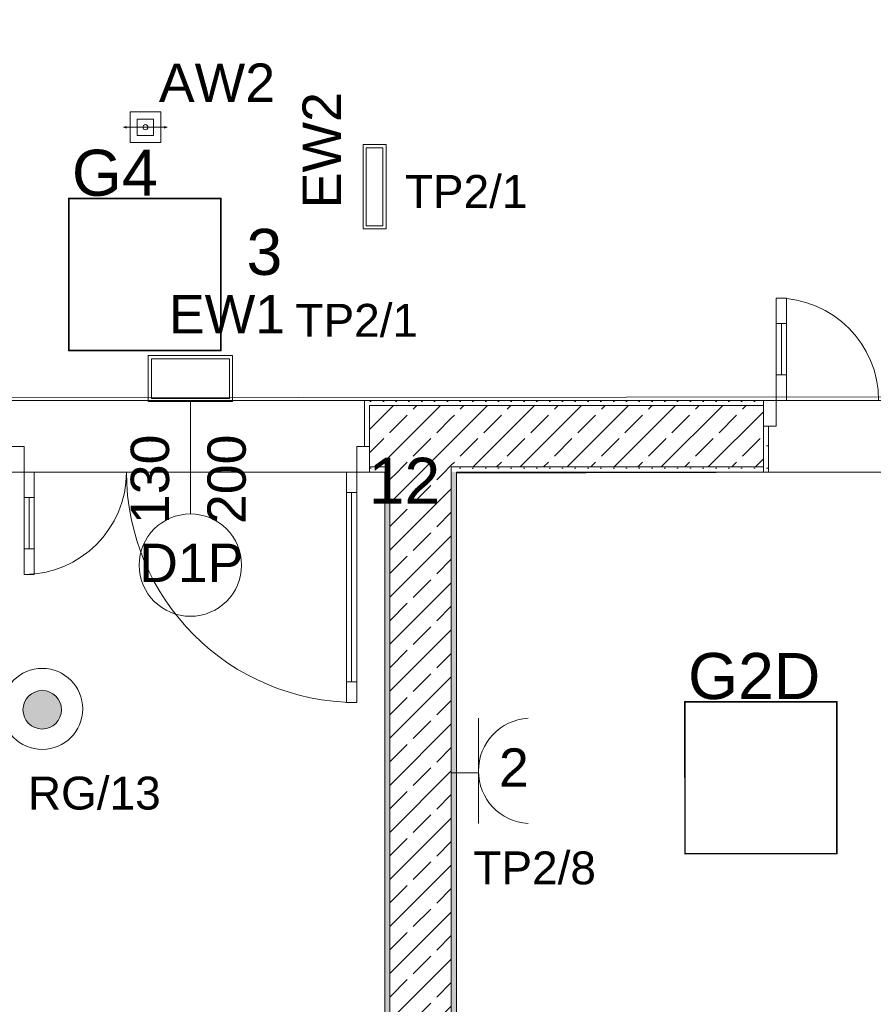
# Model space of a CAD drawing. Header units: millimetres. Extents: x -232602 to -175679, y -119570 to -82350.
# Tile 23 of 36: x -203713 to -200377, y -100087 to -96239. Entities that reach past the tile are written whole.
import ezdxf
from ezdxf.xclip import XClip

# ---------------------------------------------------------------- set-up
doc = ezdxf.new("R2010")
doc.units = ezdxf.units.MM
doc.header["$MEASUREMENT"] = 0
doc.header["$XCLIPFRAME"] = 0
doc.layers.add('2D - Rysunki i Obrazki', color=7, linetype='Continuous')
for name, color, linetype, lineweight in [('PT_ELE_4_6_0_Nr_pióra__6', 6, 'Continuous', 18), ('PT_ELE_4_6_DLX_BLD0_LUMKEY_IDX_Nr_pióra__6', 6, 'Continuous', 18), ('PT_ELE_4_6_DLX_BLD0_LUMKEY_IDX_Nr_pióra__7', 7, 'Continuous', 18), ('PT_ELE_4_6_DLX_BLD1_LUM_Nr_pióra__5', 5, 'Continuous', 18), ('PT_ELE_4_6_DLX_BLD1_LUMKEY_IDX_Nr_pióra__3', 3, 'Continuous', 18), ('PT_ELE_4_6_E- Schemat - Szyny L1.L2.L3_Nr_pióra__7', 7, 'Continuous', 18), ('PT_ELE_4_6_Elementy Modelu - Strefy_Nr_pióra__254', 254, 'Continuous', 18), ('PT_ELE_4_6_Konstrukcja - Ściany zew_Nr_pióra__251', 251, 'Continuous', 18), ('PT_ELE_4_6_Konstrukcja - Ściany zew_Nr_pióra__252', 252, 'Continuous', 18), ('PT_ELE_4_6_Konstrukcja - Ściany zew_Nr_pióra__7', 7, 'Continuous', 18), ('PT_ELE_4_6_LUXIONA_Nr_pióra__1', 1, 'Continuous', 18), ('PT_ELE_4_6_LUXIONA_Nr_pióra__3', 3, 'Continuous', 18), ('PT_ELE_4_6_Oświetlenie_Nr_pióra__6', 6, 'Continuous', 18)]:
    doc.layers.add(name, color=color, linetype=linetype, lineweight=lineweight)
doc.layers.add('PT_ELE_4_6_DLX_BLD1_CONT_Nr_pióra__8', color=7, linetype='Continuous', lineweight=18, true_color=0x969696)
doc.layers.add('PT_ELE_4_6_DLX_BLD1_RESKEY_IDX_Nr_pióra__13', color=7, linetype='Continuous', lineweight=18, true_color=0x707070)
doc.styles.add('STYL_AUTOMATYCZNY_1', font='arial.ttf')
pattern_1 = [(0, (-96416.83, -0.008), (0, 86.60254), [0, -50]), (0, (-96391.83, 43.29), (0, 86.60254), [0, -50])]
pattern_2 = [(45, (-96416.83, -0.008), (-91.92388, 91.92388), []), (45, (-96462.79, 45.95), (-91.92388, 91.92388), [97.5, -32.5])]

# ---------------------------------------------------------------- blocks, each defined once
blk = doc.blocks.new('Rysunek_1_6', base_point=(-200661.4, -99449.8))
at = {"layer": 'PT_ELE_4_6_0_Nr_pióra__6', "linetype": 'Continuous', "lineweight": 18}
blk.add_hatch(color=6, dxfattribs=at).paths.add_polyline_path([(-203549.6, -98935.6, 1), (-203700.1, -98935.6, 1)])
at = {"layer": 'PT_ELE_4_6_Konstrukcja - Ściany zew_Nr_pióra__252', "linetype": 'Continuous', "lineweight": 18}
h = blk.add_hatch(dxfattribs=at)
h.set_pattern_fill('TYNK_0006', color=252, style=0, pattern_type=2)
h.set_pattern_definition(pattern_1)
h.paths.add_polyline_path([(-202365.9, -97726.6), (-202365.9, -97906.6), (-202345.9, -97906.6), (-202345.9, -97726.6)])
h = blk.add_hatch(dxfattribs=at)
h.set_pattern_fill('TYNK_0006', color=252, style=0, pattern_type=2)
h.set_pattern_definition(pattern_1)
h.paths.add_polyline_path([(-200805.9, -97726.6), (-202345.9, -97726.6), (-202345.9, -97746.6), (-200805.9, -97746.6)])
h = blk.add_hatch(dxfattribs=at)
h.set_pattern_fill('BETON_ZBROJONY_0006', color=252, style=0, pattern_type=2)
h.set_pattern_definition(pattern_2)
h.paths.add_polyline_path([(-202345.9, -97746.6), (-202345.9, -97986.6), (-202266.3, -97986.6), (-202266.3, -97746.6)])
h = blk.add_hatch(dxfattribs=at)
h.set_pattern_fill('BETON_ZBROJONY_0006', color=252, style=0, pattern_type=2)
h.set_pattern_definition(pattern_2)
h.paths.add_polyline_path([(-202266.3, -97986.6), (-202026.3, -97986.6), (-202026.3, -97746.6), (-202266.3, -97746.6)])
h = blk.add_hatch(dxfattribs=at)
h.set_pattern_fill('BETON_ZBROJONY_0006', color=252, style=0, pattern_type=2)
h.set_pattern_definition(pattern_2)
h.paths.add_polyline_path([(-202026.3, -97986.6), (-200805.9, -97986.6), (-200805.9, -97746.6), (-202026.3, -97746.6)])
h = blk.add_hatch(dxfattribs=at)
h.set_pattern_fill('TYNK_0006', color=252, style=0, pattern_type=2)
h.set_pattern_definition(pattern_1)
h.paths.add_polyline_path([(-200786.3, -97826.6), (-200806.3, -97826.6), (-200806.3, -98006.6), (-200786.3, -98006.6)])
h = blk.add_hatch(dxfattribs=at)
h.set_pattern_fill('TYNK_0006', color=252, style=0, pattern_type=2)
h.set_pattern_definition(pattern_1)
h.paths.add_polyline_path([(-202286.3, -97986.6), (-202345.9, -97986.6), (-202345.9, -98006.6), (-202286.3, -98006.6)])
h = blk.add_hatch(dxfattribs=at)
h.set_pattern_fill('TYNK_0006', color=252, style=0, pattern_type=2)
h.set_pattern_definition(pattern_1)
h.paths.add_polyline_path([(-202286.3, -98006.6), (-202266.3, -98006.6), (-202266.3, -97986.6), (-202286.3, -97986.6)])
h = blk.add_hatch(dxfattribs=at)
h.set_pattern_fill('TYNK_0006', color=252, style=0, pattern_type=2)
h.set_pattern_definition(pattern_1)
h.paths.add_polyline_path([(-202286.3, -98006.6), (-202286.3, -102826.6), (-202266.3, -102826.6), (-202266.3, -98006.6)])
h = blk.add_hatch(dxfattribs=at)
h.set_pattern_fill('BETON_ZBROJONY_0006', color=252, style=0, pattern_type=2)
h.set_pattern_definition(pattern_2)
h.paths.add_polyline_path([(-202266.3, -98006.6), (-202026.3, -98006.6), (-202026.3, -97986.6), (-202266.3, -97986.6)])
h = blk.add_hatch(dxfattribs=at)
h.set_pattern_fill('BETON_ZBROJONY_0006', color=252, style=0, pattern_type=2)
h.set_pattern_definition(pattern_2)
h.paths.add_polyline_path([(-202266.3, -98006.6), (-202266.3, -102826.6), (-202026.3, -102826.6), (-202026.3, -98006.6)])
h = blk.add_hatch(dxfattribs=at)
h.set_pattern_fill('TYNK_0006', color=252, style=0, pattern_type=2)
h.set_pattern_definition(pattern_1)
h.paths.add_polyline_path([(-202026.3, -98006.6), (-202006.3, -98006.6), (-202006.3, -97986.6), (-202026.3, -97986.6)])
h = blk.add_hatch(dxfattribs=at)
h.set_pattern_fill('TYNK_0006', color=252, style=0, pattern_type=2)
h.set_pattern_definition(pattern_1)
h.paths.add_polyline_path([(-202006.3, -102826.6), (-202006.3, -98006.6), (-202026.3, -98006.6), (-202026.3, -102826.6)])
h = blk.add_hatch(dxfattribs=at)
h.set_pattern_fill('TYNK_0006', color=252, style=0, pattern_type=2)
h.set_pattern_definition(pattern_1)
h.paths.add_polyline_path([(-202006.3, -98006.6), (-200805.9, -98006.6), (-200805.9, -97986.6), (-202006.3, -97986.6)])
at = {"layer": 'PT_ELE_4_6_0_Nr_pióra__6', "color": 6, "linetype": 'Continuous', "lineweight": 18}
for centre, radius in [((-203624.8, -98932.3), 158.2), ((-203624.9, -98935.6), 75.2)]:
    blk.add_circle(centre, radius, dxfattribs=at)
at = {"layer": 'PT_ELE_4_6_DLX_BLD1_CONT_Nr_pióra__8', "color": 252, "linetype": 'Continuous', "lineweight": 18, "true_color": 0x969696, "flags": 128}
for points in [[(-214166.3, -97726.6), (-192366.3, -97704.2)], [(-202286.3, -98006.6), (-203806.3, -98006.6)], [(-202286.3, -102826.6), (-202286.3, -98006.6)], [(-192366.3, -97986.6), (-202006.3, -98010.6)], [(-202006.3, -98010.6), (-202006.3, -102846.6)]]:
    blk.add_lwpolyline(points, dxfattribs=at)
at = {"layer": 'PT_ELE_4_6_DLX_BLD1_LUM_Nr_pióra__5', "color": 5, "linetype": 'Continuous', "lineweight": 18, "flags": 128}
for points in [[(-203522.3, -97532.6), (-203522.3, -96936.6)], [(-203522.3, -96936.6), (-203522.3, -97532.6)], [(-203522.3, -96936.6), (-202926.3, -96936.6)], [(-202926.3, -96936.6), (-203522.3, -96936.6)], [(-202926.3, -96936.6), (-203522.3, -96936.6)], [(-203522.3, -96936.6), (-203522.3, -97532.6)], [(-203522.3, -97532.6), (-203522.3, -96936.6)], [(-203522.3, -96936.6), (-202926.3, -96936.6)], [(-202928.8, -96939.1), (-203519.8, -96939.1)], [(-203519.8, -96939.1), (-203519.8, -97530.1)], [(-203519.8, -96939.1), (-202928.8, -96939.1)], [(-203519.8, -97530.1), (-203519.8, -96939.1)], [(-202928.8, -97530.1), (-202928.8, -96939.1)], [(-202928.8, -96939.1), (-202928.8, -97530.1)], [(-202926.3, -96936.6), (-202926.3, -97532.6)], [(-202926.3, -97532.6), (-202926.3, -96936.6)], [(-202926.3, -97532.6), (-202926.3, -96936.6)], [(-202926.3, -96936.6), (-202926.3, -97532.6)], [(-202926.3, -97532.6), (-203522.3, -97532.6)], [(-203522.3, -97532.6), (-202926.3, -97532.6)], [(-203522.3, -97532.6), (-202926.3, -97532.6)], [(-202926.3, -97532.6), (-203522.3, -97532.6)], [(-203519.8, -97530.1), (-202928.8, -97530.1)], [(-202928.8, -97530.1), (-203519.8, -97530.1)], [(-201114.6, -98903.5), (-200518.6, -98903.3)], [(-200518.6, -98903.3), (-201114.6, -98903.5)], [(-200518.6, -98903.3), (-201114.6, -98903.5)], [(-201114.6, -98903.5), (-200518.6, -98903.3)], [(-201114.3, -99499.5), (-201114.6, -98903.5)], [(-201114.6, -98903.5), (-201114.3, -99499.5)], [(-201114.6, -98903.5), (-201114.3, -99499.5)], [(-201114.3, -99499.5), (-201114.6, -98903.5)], [(-200521.1, -98905.8), (-201112.1, -98906)], [(-201112.1, -98906), (-200521.1, -98905.8)], [(-201112.1, -98906), (-201111.8, -99497)], [(-201111.8, -99497), (-201112.1, -98906)], [(-200520.8, -99496.8), (-200521.1, -98905.8)], [(-200521.1, -98905.8), (-200520.8, -99496.8)], [(-200518.6, -98903.3), (-200518.3, -99499.3)], [(-200518.3, -99499.3), (-200518.6, -98903.3)], [(-200518.3, -99499.3), (-200518.6, -98903.3)], [(-200518.6, -98903.3), (-200518.3, -99499.3)], [(-200518.3, -99499.3), (-201114.3, -99499.5)], [(-201114.3, -99499.5), (-200518.3, -99499.3)], [(-201114.3, -99499.5), (-200518.3, -99499.3)], [(-200518.3, -99499.3), (-201114.3, -99499.5)], [(-201111.8, -99497), (-200520.8, -99496.8)], [(-200520.8, -99496.8), (-201111.8, -99497)]]:
    blk.add_lwpolyline(points, dxfattribs=at)
at = {"layer": 'PT_ELE_4_6_Elementy Modelu - Strefy_Nr_pióra__254', "color": 254, "linetype": 'Continuous', "lineweight": 18, "flags": 128}
for points in [[(-206875, -97726.6), (-202006.3, -97726.6), (-192386.3, -97726.6), (-192386.3, -96146.6), (-207846.3, -96146.6), (-210623.2, -96146.6), (-210623.2, -96206.6), (-211423.2, -96206.6), (-211423.2, -96146.6), (-214666.3, -96146.6), (-214666.3, -97726.6)], [(-202286.3, -102826.6), (-202286.3, -98006.6), (-203806.3, -98006.6), (-203806.3, -100106.6), (-208306.3, -100106.6), (-208306.3, -102826.6)], [(-202006.3, -102826.6), (-201086.3, -102826.6), (-192386.3, -102826.6), (-192386.3, -98006.6), (-202006.3, -98006.6)]]:
    blk.add_lwpolyline(points, close=True, dxfattribs=at)
at = {"layer": 'PT_ELE_4_6_Konstrukcja - Ściany zew_Nr_pióra__251', "color": 251, "linetype": 'Continuous', "lineweight": 18}
blk.add_line((-203045.9, -98170.4), (-203045.9, -97726.6), dxfattribs=at)
at = {"layer": 'PT_ELE_4_6_Konstrukcja - Ściany zew_Nr_pióra__251', "color": 251, "linetype": 'Continuous', "lineweight": 18, "flags": 128}
blk.add_lwpolyline([(-203245.9, -98370.4, 1), (-202845.9, -98370.4, 1)], format="xyb", close=True, dxfattribs=at)
at = {"layer": 'PT_ELE_4_6_Konstrukcja - Ściany zew_Nr_pióra__7', "color": 7, "linetype": 'Continuous', "lineweight": 18}
for p, q in [((-200756.3, -97326.6), (-200756.3, -97426.6)), ((-200716.3, -97326.6), (-200756.3, -97326.6)), ((-200716.3, -97426.6), (-200716.3, -97326.6)), ((-200756.3, -97426.6), (-200716.3, -97426.6)), ((-200736.3, -97426.6), (-200736.3, -97626.6)), ((-200716.3, -97626.6), (-200756.3, -97626.6)), ((-200756.3, -97626.6), (-200756.3, -97726.6)), ((-200716.3, -97726.6), (-200716.3, -97626.6)), ((-202365.9, -97906.6), (-202365.9, -97726.6)), ((-202345.9, -97726.6), (-202365.9, -97726.6)), ((-202345.9, -97726.6), (-202365.9, -97726.6)), ((-202365.9, -97906.6), (-202365.9, -97726.6)), ((-200806.3, -97726.6), (-200806.3, -97746.6)), ((-200756.3, -97726.6), (-200806.3, -97726.6)), ((-200806.3, -97726.6), (-200806.3, -97826.6)), ((-200806.3, -97726.6), (-200806.3, -97746.6)), ((-200806.3, -97726.6), (-200806.3, -97746.6)), ((-200756.3, -97826.6), (-200756.3, -97726.6)), ((-200756.3, -97726.6), (-200716.3, -97726.6)), ((-202266.3, -97746.6), (-202345.9, -97746.6)), ((-202345.9, -97746.6), (-202345.9, -97906.6)), ((-202026.3, -97746.6), (-202266.3, -97746.6)), ((-200805.9, -97746.6), (-202026.3, -97746.6)), ((-200806.3, -97746.6), (-200806.3, -97826.6)), ((-200806.3, -97746.6), (-200806.3, -97826.6)), ((-200806.3, -97746.6), (-200806.3, -97826.6)), ((-200806.3, -97826.6), (-200786.3, -97826.6)), ((-200806.3, -97986.6), (-200806.3, -97826.6)), ((-200806.3, -97826.6), (-200756.3, -97826.6)), ((-200786.3, -97826.6), (-200786.3, -98006.6)), ((-200786.3, -97826.6), (-200786.3, -98006.6)), ((-203745.9, -97906.6), (-203695.9, -97906.6)), ((-203695.9, -97906.6), (-203695.9, -98006.6)), ((-202395.9, -98006.6), (-202395.9, -97906.6)), ((-202395.9, -97906.6), (-202345.9, -97906.6)), ((-202345.9, -97906.6), (-202365.9, -97906.6)), ((-202345.9, -97986.6), (-202345.9, -97906.6)), ((-202345.9, -97906.6), (-202345.9, -98006.6)), ((-202345.9, -97986.6), (-202345.9, -97906.6)), ((-202345.9, -97986.6), (-202345.9, -97906.6)), ((-203695.9, -98006.6), (-203745.9, -98006.6)), ((-203695.9, -98106.6), (-203695.9, -98006.6)), ((-203695.9, -98006.6), (-203655.9, -98006.6)), ((-203655.9, -98006.6), (-203655.9, -98106.6)), ((-202435.9, -98006.6), (-202435.9, -98086.6)), ((-202395.9, -98006.6), (-202435.9, -98006.6)), ((-202345.9, -98006.6), (-202395.9, -98006.6)), ((-202395.9, -98086.6), (-202395.9, -98006.6)), ((-202345.9, -97986.6), (-202266.3, -97986.6)), ((-202345.9, -98006.6), (-202345.9, -97986.6)), ((-202345.9, -98006.6), (-202345.9, -97986.6)), ((-202345.9, -98006.6), (-202345.9, -97986.6)), ((-202266.3, -97986.6), (-202266.3, -98006.6)), ((-202266.3, -97986.6), (-202266.3, -98006.6)), ((-202266.3, -98006.6), (-202266.3, -102826.6)), ((-202026.3, -98006.6), (-202026.3, -97986.6)), ((-202026.3, -97986.6), (-200805.9, -97986.6)), ((-202026.3, -98006.6), (-202026.3, -97986.6)), ((-202026.3, -102826.6), (-202026.3, -98006.6)), ((-200806.3, -98006.6), (-200786.3, -98006.6)), ((-200806.3, -98006.6), (-200786.3, -98006.6)), ((-202435.9, -98086.6), (-202395.9, -98086.6)), ((-202415.9, -98826.6), (-202415.9, -98086.6)), ((-203655.9, -98106.6), (-203695.9, -98106.6)), ((-203675.9, -98306.6), (-203675.9, -98106.6)), ((-203695.9, -98406.6), (-203695.9, -98306.6)), ((-203695.9, -98306.6), (-203655.9, -98306.6)), ((-203655.9, -98306.6), (-203655.9, -98406.6)), ((-203655.9, -98406.6), (-203695.9, -98406.6)), ((-202395.9, -98826.6), (-202435.9, -98826.6)), ((-202435.9, -98826.6), (-202435.9, -98906.6)), ((-202395.9, -98906.6), (-202395.9, -98826.6)), ((-202435.9, -98906.6), (-202395.9, -98906.6))]:
    blk.add_line(p, q, dxfattribs=at)
at = {"layer": 'PT_ELE_4_6_Konstrukcja - Ściany zew_Nr_pióra__7', "color": 7, "linetype": 'Continuous', "lineweight": 18, "flags": 128}
for points in [[(-200756.3, -97426.6), (-200756.3, -97626.6), (-200736.3, -97626.6), (-200736.3, -97426.6)], [(-200736.3, -97426.6), (-200736.3, -97626.6), (-200716.3, -97626.6), (-200716.3, -97426.6)], [(-202415.9, -98826.6), (-202415.9, -98086.6), (-202435.9, -98086.6), (-202435.9, -98826.6)], [(-202395.9, -98826.6), (-202395.9, -98086.6), (-202415.9, -98086.6), (-202415.9, -98826.6)], [(-203695.9, -98306.6), (-203695.9, -98106.6), (-203675.9, -98106.6), (-203675.9, -98306.6)], [(-203675.9, -98306.6), (-203675.9, -98106.6), (-203655.9, -98106.6), (-203655.9, -98306.6)]]:
    blk.add_lwpolyline(points, close=True, dxfattribs=at)
for points in [[(-200805.9, -97726.6), (-202345.9, -97726.6)], [(-200805.9, -97726.6), (-200805.9, -97746.6)], [(-200805.9, -97746.6), (-200805.9, -97986.6)], [(-202345.9, -98006.6), (-202286.3, -98006.6)], [(-202286.3, -98006.6), (-202286.3, -102826.6)], [(-202006.3, -98006.6), (-200805.9, -98006.6)], [(-202006.3, -102826.6), (-202006.3, -98006.6)], [(-200805.9, -97986.6), (-200805.9, -98006.6)]]:
    blk.add_lwpolyline(points, dxfattribs=at)
at = {"layer": 'PT_ELE_4_6_Konstrukcja - Ściany zew_Nr_pióra__7', "color": 7, "linetype": 'Continuous', "lineweight": 18}
for centre, radius, start, end in [((-200756.3, -97726.6), 400, 0, 90), ((-203695.9, -98006.6), 400, 270, 0), ((-202395.9, -98006.6), 900, 180, 270)]:
    blk.add_arc(centre, radius, start, end, dxfattribs=at)
at = {"layer": 'PT_ELE_4_6_LUXIONA_Nr_pióra__1', "color": 1, "linetype": 'Continuous', "lineweight": 18}
for p, q in [((-203307.3, -96658.8), (-203295.4, -96655.6)), ((-203283.6, -96658.8), (-203307.3, -96658.8)), ((-203307.3, -96658.8), (-203295.4, -96662)), ((-203283.6, -96658.8), (-203160.1, -96658.8)), ((-203160.1, -96658.8), (-203136.4, -96658.8)), ((-203136.4, -96658.8), (-203148.2, -96655.6)), ((-203136.4, -96658.8), (-203148.2, -96662))]:
    blk.add_line(p, q, dxfattribs=at)
at = {"layer": 'PT_ELE_4_6_LUXIONA_Nr_pióra__1', "color": 1, "linetype": 'Continuous', "lineweight": 18, "flags": 128}
for points in [[(-203281.8, -96718.8), (-203161.8, -96718.8), (-203161.8, -96598.8), (-203281.8, -96598.8)], [(-203253.7, -96626.9), (-203189.9, -96626.9), (-203189.9, -96690.7), (-203253.7, -96690.7)]]:
    blk.add_lwpolyline(points, close=True, dxfattribs=at)
at = {"layer": 'PT_ELE_4_6_LUXIONA_Nr_pióra__1', "color": 1, "linetype": 'Continuous', "lineweight": 18}
blk.add_circle((-203221.8, -96658.8), 10.1, dxfattribs=at)
at = {"layer": 'PT_ELE_4_6_LUXIONA_Nr_pióra__3', "color": 3, "linetype": 'Continuous', "lineweight": 18}
for p, q in [((-202293.7, -97044.1), (-202293.7, -96739.3)), ((-202281.3, -97056.6), (-202281.3, -96726.6))]:
    blk.add_line(p, q, dxfattribs=at)
at = {"layer": 'PT_ELE_4_6_LUXIONA_Nr_pióra__3', "color": 3, "linetype": 'Continuous', "lineweight": 18, "flags": 128}
for points in [[(-202281.3, -97056.6), (-202281.3, -96726.6), (-202371.3, -96726.6), (-202371.3, -97056.6)], [(-202359, -97044.1), (-202359, -96739.3), (-202293.7, -96739.3), (-202293.7, -97044.1)], [(-203210.9, -97731.4), (-202880.9, -97731.4), (-202880.9, -97551.4), (-203210.9, -97551.4)], [(-203198.3, -97563.7), (-202893.5, -97563.7), (-202893.5, -97719), (-203198.3, -97719)]]:
    blk.add_lwpolyline(points, close=True, dxfattribs=at)
at = {"layer": 'PT_ELE_4_6_Oświetlenie_Nr_pióra__6', "color": 6, "linetype": 'Continuous', "lineweight": 18}
for p, q in [((-201920.1, -98968.9), (-201920.1, -99380.2)), ((-201920.1, -99182.2), (-202025.4, -99182.2))]:
    blk.add_line(p, q, dxfattribs=at)
blk.add_arc((-201714.2, -99174.5), 206, 93.376, 266.624, dxfattribs=at)
at = {"layer": 'PT_ELE_4_6_DLX_BLD0_LUMKEY_IDX_Nr_pióra__6', "color": 6, "linetype": 'Continuous', "lineweight": 18, "insert": (-201840, -99236.5), "char_height": 150, "attachment_point": 7, "style": 'STYL_AUTOMATYCZNY_1'}
blk.add_mtext('\\A1;{\\pql;\\fArial|b0|i0|c238|p0;\\W1.000000;2}', dxfattribs=at)
at = {"layer": 'PT_ELE_4_6_DLX_BLD0_LUMKEY_IDX_Nr_pióra__7', "color": 7, "linetype": 'Continuous', "lineweight": 18, "insert": (-202826.6, -97238.7), "char_height": 180, "attachment_point": 7, "style": 'STYL_AUTOMATYCZNY_1'}
blk.add_mtext('\\A1;{\\pql;\\fArial|b0|i0|c238|p0;\\W1.000000;3}', dxfattribs=at)
at = {"layer": 'PT_ELE_4_6_DLX_BLD1_LUMKEY_IDX_Nr_pióra__3', "color": 3, "linetype": 'Continuous', "lineweight": 18, "char_height": 180, "attachment_point": 7, "style": 'STYL_AUTOMATYCZNY_1'}
for s, insert in [('\\A1;{\\pql;\\fArial|b0|i0|c238|p0;\\W1.000000;G4}', (-203509, -96929.4)), ('\\A1;{\\pql;\\fArial|b0|i0|c238|p0;\\W1.000000;G2D}', (-201101.2, -98896.3))]:
    blk.add_mtext(s, dxfattribs=dict(at, insert=insert))
at = {"layer": 'PT_ELE_4_6_DLX_BLD1_RESKEY_IDX_Nr_pióra__13', "color": 8, "linetype": 'Continuous', "lineweight": 18, "true_color": 0x707070, "insert": (-202349.4, -98130.6), "char_height": 180, "attachment_point": 7, "style": 'STYL_AUTOMATYCZNY_1'}
blk.add_mtext('\\A1;{\\pql;\\fArial|b0|i0|c238|p0;\\W1.000000;12}', dxfattribs=at)
at = {"layer": 'PT_ELE_4_6_E- Schemat - Szyny L1.L2.L3_Nr_pióra__7', "color": 7, "linetype": 'Continuous', "lineweight": 18, "char_height": 128.571, "attachment_point": 7, "style": 'STYL_AUTOMATYCZNY_1'}
for s, insert in [('\\A1;{\\pql;\\fArial|b0|i0|c238|p0;\\W1.000000;TP2/1}', (-202207.9, -96975.9)), ('\\A1;{\\pql;\\fArial|b0|i0|c238|p0;\\W1.000000;TP2/1}', (-202635.4, -97479.7)), ('\\A1;{\\pql;\\fArial|b0|i0|c238|p0;\\W1.000000;RG/13}', (-203681, -99327.4)), ('\\A1;{\\pql;\\fArial|b0|i0|c238|p0;\\W1.000000;TP2/8}', (-201940.2, -99619.7))]:
    blk.add_mtext(s, dxfattribs=dict(at, insert=insert))
at = {"layer": 'PT_ELE_4_6_Konstrukcja - Ściany zew_Nr_pióra__251', "color": 251, "linetype": 'Continuous', "lineweight": 18, "char_height": 150, "attachment_point": 7, "rotation": 90, "style": 'STYL_AUTOMATYCZNY_1'}
for s, insert in [('\\A1;{\\pql;\\pt0;\\fArial|b0|i0|c238|p0;\\W1.000000;130}', (-203127.1, -98209.7)), ('\\A1;{\\pql;\\pt0;\\fArial|b0|i0|c238|p0;\\W1.000000;200}', (-202827.3, -98209.7))]:
    blk.add_mtext(s, dxfattribs=dict(at, insert=insert))
at = {"layer": 'PT_ELE_4_6_Konstrukcja - Ściany zew_Nr_pióra__251', "color": 251, "linetype": 'Continuous', "lineweight": 18, "insert": (-203246, -98436.5), "char_height": 150, "attachment_point": 7, "style": 'STYL_AUTOMATYCZNY_1'}
blk.add_mtext('\\A1;{\\pql;\\pt0;\\fArial|b0|i0|c238|p0;\\W1.000000;D1P}', dxfattribs=at)
at = {"layer": 'PT_ELE_4_6_LUXIONA_Nr_pióra__1', "color": 1, "linetype": 'Continuous', "lineweight": 18, "insert": (-203169.1, -96559.9), "char_height": 150, "attachment_point": 7, "style": 'STYL_AUTOMATYCZNY_1'}
blk.add_mtext('\\A1;{\\pql;\\fArial|b0|i0|c238|p0;\\W1.000000;AW2}', dxfattribs=at)
at = {"layer": 'PT_ELE_4_6_LUXIONA_Nr_pióra__3', "color": 3, "linetype": 'Continuous', "lineweight": 18, "insert": (-202457.8, -96975.6), "char_height": 150, "attachment_point": 7, "rotation": 90, "style": 'STYL_AUTOMATYCZNY_1'}
blk.add_mtext('\\A1;{\\pql;\\fArial|b0|i0|c238|p0;\\W1.000000;EW2}', dxfattribs=at)
at = {"layer": 'PT_ELE_4_6_LUXIONA_Nr_pióra__3', "color": 3, "linetype": 'Continuous', "lineweight": 18, "insert": (-203129.8, -97464.9), "char_height": 150, "attachment_point": 7, "style": 'STYL_AUTOMATYCZNY_1'}
blk.add_mtext('\\A1;{\\pql;\\fArial|b0|i0|c238|p0;\\W1.000000;EW1}', dxfattribs=at)

msp = doc.modelspace()

# ---------------------------------------------------------------- block references
at = {"layer": '2D - Rysunki i Obrazki', "color": 253, "linetype": 'Continuous', "lineweight": 18, "true_color": 0xaaaaaa}
ref = msp.add_blockref('Rysunek_1_6', (-200661.4, -99449.8), dxfattribs=at)
XClip(ref).set_block_clipping_path([(-225643.694101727, -116549.9316383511), (-175679.1071871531, -82349.5969288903)])

doc.saveas('drawing.dxf')
